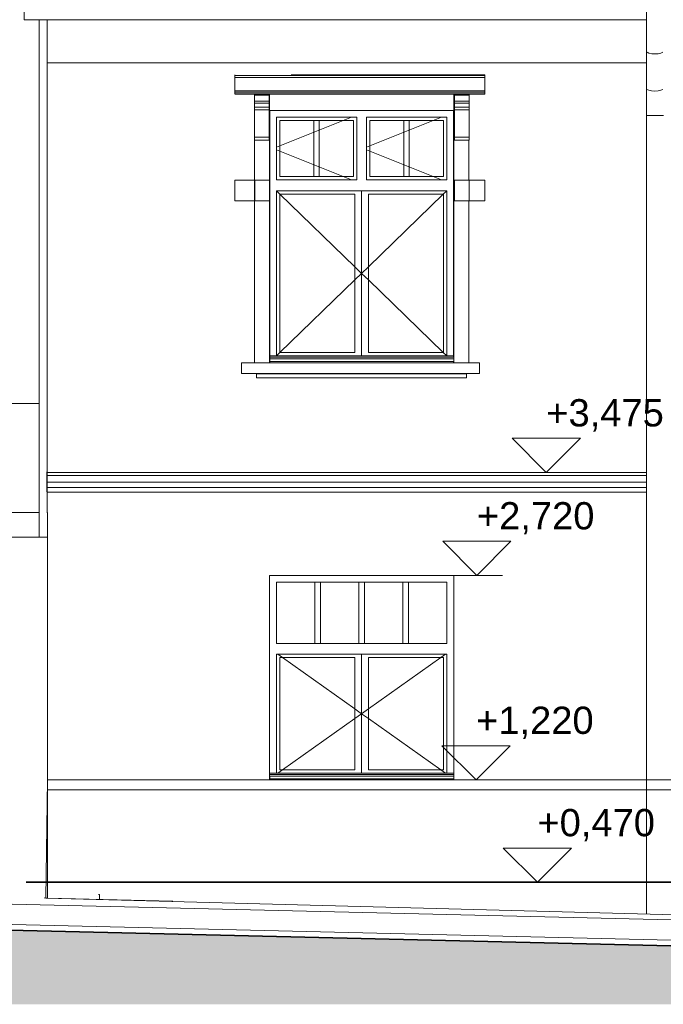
# Model space of a CAD drawing. Header units: millimetres. Extents: x -27785 to 104762, y -947 to 11132.
# Tile 2 of 146: x -20685 to -15966, y -426 to 6795. Entities that reach past the tile are written whole.
import ezdxf

# ---------------------------------------------------------------- set-up
doc = ezdxf.new("R2010")
doc.units = ezdxf.units.MM
doc.header["$MEASUREMENT"] = 0
doc.linetypes.add('čárkovaná 3', pattern=[1.5, 1, -0.5])
for name, color, linetype in [('POHLED JIŽNÍ_1_2D prvky - obecné', 7, 'Continuous'), ('POHLED JIŽNÍ_1_Bourané_3D prvky fasada stavajici', 7, 'Continuous'), ('POHLED JIŽNÍ_1_Bourané_Konstrukce - krov', 7, 'Continuous'), ('POHLED JIŽNÍ_1_Bourané_Konstrukce - nosné', 7, 'Continuous'), ('POHLED JIŽNÍ_1_Bourané_Kóty - SP', 7, 'Continuous'), ('POHLED JIŽNÍ_1_Konstrukce - nosné', 7, 'Continuous'), ('POHLED JIŽNÍ_1_Kóty - SP', 7, 'Continuous'), ('POHLED JIŽNÍ_1_Situace - terén', 7, 'Continuous'), ('POHLED JIŽNÍ_1_TZB - elektroinstalace', 7, 'Continuous'), ('POHLED JIŽNÍ_1_Výplně – Řezové', 7, 'Continuous')]:
    doc.layers.add(name, color=color, linetype=linetype)
doc.styles.add('GENEROVANÝ_STYL_1', font='txt')

msp = doc.modelspace()

# ---------------------------------------------------------------- hatches: boundary and pattern name
at = {"layer": 'POHLED JIŽNÍ_1_Výplně – Řezové', "linetype": 'Continuous', "lineweight": 13}
msp.add_hatch(color=253, dxfattribs=at).paths.add_polyline_path([(-27785, -425.7), (2046.4, -425.7), (-115.4, -370.9), (-27785, 284)])

# ---------------------------------------------------------------- linework, layer by layer
at = {"layer": 'POHLED JIŽNÍ_1_2D prvky - obecné', "color": 8, "linetype": 'Continuous', "lineweight": 13}
for p, q in [((-18851.3, 6130), (-17501.3, 6130)), ((-18851.3, 4280), (-18851.3, 6130)), ((-17501.3, 6130), (-17501.3, 4280)), ((-17501.3, 4280), (-18851.3, 4280))]:
    msp.add_line(p, q, dxfattribs=at)
at = {"layer": 'POHLED JIŽNÍ_1_Bourané_3D prvky fasada stavajici', "color": 7, "linetype": 'Continuous', "lineweight": 13}
for p, q in [((-19108.1, 6385.6), (-19108.3, 6391.7)), ((-19108.1, 6371.1), (-19108.1, 6385.6)), ((-17273.1, 6385.6), (-19108.1, 6385.6)), ((-19108.1, 6274.3), (-19108.1, 6371.1)), ((-17273.1, 6371.1), (-19108.1, 6371.1)), ((-17273.1, 6371.1), (-19108.1, 6371.1)), ((-17273.3, 6391.8), (-18695.3, 6391.8)), ((-17273.1, 6385.6), (-17273.3, 6391.8)), ((-17273.1, 6371.1), (-17273.1, 6385.6)), ((-17273.1, 6274.3), (-17273.1, 6371.1)), ((-19108.2, 6264.8), (-19108.1, 6274.3)), ((-19108.2, 6250.7), (-19108.2, 6264.8)), ((-17273.2, 6250.7), (-19108.2, 6250.7)), ((-19108.2, 6250.7), (-19108.2, 6250.7)), ((-17273.3, 6250.3), (-19108.2, 6250.3)), ((-19108.2, 6250.3), (-19108.2, 6250.3)), ((-17273.3, 6250), (-19108.2, 6250)), ((-17273.1, 6274.3), (-19108.1, 6274.3)), ((-17273.2, 6264.8), (-19108.1, 6264.8)), ((-18963.1, 5618.1), (-18963.1, 6250)), ((-18962.8, 6249.9), (-18963, 6249.9)), ((-18962.9, 6237), (-18962.8, 6242.4)), ((-18962.9, 6226.8), (-18962.9, 6237)), ((-18962.9, 6212.8), (-18962.9, 6226.8)), ((-18962.9, 6196.7), (-18962.9, 6212.8)), ((-18962.8, 6242.4), (-18962.8, 6249.9)), ((-18854.6, 6249.9), (-18962.8, 6249.9)), ((-18854.6, 6242.4), (-18962.8, 6242.4)), ((-18854.7, 6212.8), (-18854.6, 6226.8)), ((-18854.7, 6196.7), (-18854.7, 6212.8)), ((-18854.6, 6242.4), (-18854.6, 6249.9)), ((-18854.6, 6237), (-18854.6, 6242.4)), ((-18854.6, 6226.8), (-18854.6, 6237)), ((-18852.6, 5618.1), (-18852.6, 6250)), ((-18852.6, 6250), (-17502.6, 6250)), ((-17502.6, 6130), (-17502.6, 6250)), ((-17501.8, 4280), (-17501.8, 6250)), ((-17501.8, 4280), (-17501.8, 6250)), ((-17497.3, 6249.9), (-17497.5, 6249.9)), ((-17497.5, 6249.9), (-17497.5, 5910.8)), ((-17497.4, 6212.8), (-17497.3, 6226.8)), ((-17497.4, 6196.7), (-17497.4, 6212.8)), ((-17497.3, 6242.4), (-17497.3, 6249.9)), ((-17389, 6249.9), (-17497.3, 6249.9)), ((-17497.3, 6237), (-17497.3, 6242.4)), ((-17389, 6242.4), (-17497.3, 6242.4)), ((-17497.3, 6226.8), (-17497.3, 6237)), ((-17391.4, 6249.9), (-17391.4, 6250)), ((-17389.1, 6237), (-17389, 6242.4)), ((-17389.1, 6226.8), (-17389.1, 6237)), ((-17389.1, 6212.8), (-17389.1, 6226.8)), ((-17389.1, 6196.7), (-17389.1, 6212.8)), ((-17389, 6242.4), (-17389, 6249.9)), ((-17273.3, 6250.3), (-17273.2, 6250.7)), ((-17273.3, 6250), (-17273.3, 6250.3)), ((-17273.2, 6264.8), (-17273.2, 6274.3)), ((-17273.2, 6250.7), (-17273.2, 6264.8)), ((-18963, 6176.5), (-18962.9, 6182.5)), ((-18963, 6166.9), (-18963, 6176.5)), ((-18963, 6155), (-18963, 6166.9)), ((-18854.7, 6155), (-18963, 6155)), ((-18963, 6133.5), (-18963, 6155)), ((-18962.9, 6182.5), (-18962.9, 6196.7)), ((-18854.7, 6196.7), (-18962.9, 6196.7)), ((-18854.7, 6182.5), (-18962.9, 6182.5)), ((-18854.7, 6182.5), (-18854.7, 6196.7)), ((-18854.7, 6176.5), (-18854.7, 6182.5)), ((-18854.7, 6166.9), (-18854.7, 6176.5)), ((-18854.7, 6155), (-18854.7, 6166.9)), ((-18854.7, 6133.5), (-18854.7, 6155)), ((-17497.4, 6182.5), (-17497.4, 6196.7)), ((-17389.1, 6196.7), (-17497.4, 6196.7)), ((-17497.4, 6176.5), (-17497.4, 6182.5)), ((-17389.1, 6182.5), (-17497.4, 6182.5)), ((-17497.4, 6166.9), (-17497.4, 6176.5)), ((-17497.4, 6155), (-17497.4, 6166.9)), ((-17389.2, 6155), (-17497.4, 6155)), ((-17497.4, 6133.5), (-17497.4, 6155)), ((-17389.2, 6176.5), (-17389.1, 6182.5)), ((-17389.2, 6166.9), (-17389.2, 6176.5)), ((-17389.2, 6155), (-17389.2, 6166.9)), ((-17389.2, 6133.5), (-17389.2, 6155)), ((-17389.1, 6182.5), (-17389.1, 6196.7)), ((-18854.7, 6133.5), (-18963, 6133.5)), ((-18962.9, 6130.1), (-18963, 6133.5)), ((-18962.9, 6120.1), (-18962.9, 6130.1)), ((-18962.9, 6105.3), (-18962.9, 6120.1)), ((-18962.9, 6088.7), (-18962.9, 6105.3)), ((-18962.9, 6073.5), (-18962.9, 6088.7)), ((-18962.9, 6062.5), (-18962.9, 6073.5)), ((-18854.7, 6130.1), (-18854.7, 6133.5)), ((-18854.7, 6120.1), (-18854.7, 6130.1)), ((-18854.6, 6105.3), (-18854.7, 6120.1)), ((-18854.7, 6073.5), (-18854.6, 6088.7)), ((-18854.7, 6062.5), (-18854.7, 6073.5)), ((-18854.6, 6088.7), (-18854.6, 6105.3)), ((-18852.6, 6130), (-17502.6, 6130)), ((-17389.2, 6133.5), (-17497.4, 6133.5)), ((-17497.4, 6130.1), (-17497.4, 6133.5)), ((-17497.4, 6120.1), (-17497.4, 6130.1)), ((-17497.3, 6105.3), (-17497.4, 6120.1)), ((-17497.4, 6073.5), (-17497.3, 6088.7)), ((-17497.4, 6062.5), (-17497.4, 6073.5)), ((-17497.3, 6088.7), (-17497.3, 6105.3)), ((-17389.1, 6130.1), (-17389.2, 6133.5)), ((-17389.1, 6120.1), (-17389.1, 6130.1)), ((-17389.1, 6105.3), (-17389.1, 6120.1)), ((-17389.1, 6088.7), (-17389.1, 6105.3)), ((-17389.1, 6073.5), (-17389.1, 6088.7)), ((-17389.1, 6062.5), (-17389.1, 6073.5)), ((-18963, 6058), (-18962.9, 6062.5)), ((-18963, 6035), (-18963, 6058)), ((-18963, 6010.3), (-18963, 6035)), ((-18963, 5985.4), (-18963, 6010.3)), ((-18854.8, 6035), (-18854.7, 6058)), ((-18854.8, 6010.3), (-18854.8, 6035)), ((-18854.8, 5985.4), (-18854.8, 6010.3)), ((-18854.7, 6058), (-18854.7, 6062.5)), ((-17497.5, 6035), (-17497.4, 6058)), ((-17497.5, 6010.3), (-17497.5, 6035)), ((-17497.5, 5985.4), (-17497.5, 6010.3)), ((-17497.4, 6058), (-17497.4, 6062.5)), ((-17389.2, 6058), (-17389.1, 6062.5)), ((-17389.2, 6035), (-17389.2, 6058)), ((-17389.2, 6010.3), (-17389.2, 6035)), ((-17389.2, 5985.4), (-17389.2, 6010.3)), ((-18963, 5981.9), (-18963, 5985.4)), ((-18963, 5973.5), (-18963, 5981.9)), ((-18962.9, 5962), (-18963, 5973.5)), ((-18963, 5949.8), (-18962.9, 5962)), ((-18963, 5939.8), (-18963, 5949.8)), ((-18963, 5934.2), (-18963, 5939.8)), ((-18963, 5910.8), (-18963, 5934.2)), ((-18854.8, 5934.2), (-18963, 5934.2)), ((-18854.7, 5981.9), (-18854.8, 5985.4)), ((-18854.8, 5934.2), (-18854.7, 5939.8)), ((-18854.8, 5910.8), (-18854.8, 5934.2)), ((-18854.7, 5973.5), (-18854.7, 5981.9)), ((-18854.7, 5962), (-18854.7, 5973.5)), ((-18854.7, 5949.8), (-18854.7, 5962)), ((-18854.7, 5939.8), (-18854.7, 5949.8)), ((-17497.4, 5981.9), (-17497.5, 5985.4)), ((-17497.5, 5910.8), (-17497.4, 5934.2)), ((-17497.4, 5973.5), (-17497.4, 5981.9)), ((-17497.4, 5962), (-17497.4, 5973.5)), ((-17497.4, 5949.8), (-17497.4, 5962)), ((-17497.4, 5939.8), (-17497.4, 5949.8)), ((-17497.4, 5934.2), (-17497.4, 5939.8)), ((-17389.2, 5934.2), (-17497.4, 5934.2)), ((-17389.2, 5981.9), (-17389.2, 5985.4)), ((-17389.2, 5973.5), (-17389.2, 5981.9)), ((-17389.2, 5962), (-17389.2, 5973.5)), ((-17389.2, 5949.8), (-17389.2, 5962)), ((-17389.2, 5939.8), (-17389.2, 5949.8)), ((-17389.2, 5934.2), (-17389.2, 5939.8)), ((-17389.2, 5910.8), (-17389.2, 5934.2)), ((-18963, 4280), (-18963, 5910.8)), ((-18854.8, 5910.8), (-18963, 5910.8)), ((-17389.2, 5910.8), (-17497.4, 5910.8)), ((-17391.4, 5618.1), (-17391.4, 5910.8)), ((-19108.5, 5618.1), (-19108.5, 5468.1)), ((-19108.5, 5618.1), (-19108.4, 5618.1)), ((-19108.4, 5618.1), (-18963, 5618.1)), ((-19108.4, 5468.1), (-19108.4, 5618.1)), ((-18960.8, 5468.1), (-18960.8, 5618.1)), ((-18960.8, 5618.1), (-18960.8, 5618.1)), ((-18960.8, 5618.1), (-18852.6, 5618.1)), ((-18852.6, 5468.1), (-18852.6, 5618.1)), ((-17497.4, 5468.1), (-17497.4, 5618.1)), ((-17497.4, 5618.1), (-17389.2, 5618.1)), ((-17389.2, 5468.1), (-17389.2, 5618.1)), ((-17389.2, 5618.1), (-17273.2, 5618.1)), ((-17273.2, 5468.1), (-17273.2, 5618.1)), ((-19108.5, 5468.1), (-19108.4, 5468.1)), ((-19108.4, 5468.1), (-18963, 5468.1)), ((-18963.1, 4280), (-18963.1, 5468.1)), ((-18960.9, 5468.1), (-18960.8, 5468.1)), ((-18960.8, 5468.1), (-18852.6, 5468.1)), ((-18852.6, 4280), (-18852.6, 5468.1)), ((-17497.4, 5468.1), (-17389.2, 5468.1)), ((-17391.4, 4280), (-17391.4, 5468.1)), ((-17389.2, 5468.1), (-17273.2, 5468.1)), ((-19059.1, 4199.6), (-19059.1, 4279.6)), ((-19058.7, 4199.6), (-19058.7, 4279.6)), ((-19058.7, 4279.6), (-19058.7, 4279.6)), ((-19058.7, 4279.6), (-17313, 4279.6)), ((-18963.1, 4280), (-18963, 4280)), ((-18963, 4280), (-18852.6, 4280)), ((-17501.8, 4280), (-17391.4, 4280)), ((-17313, 4199.6), (-17313, 4279.6)), ((-19059.1, 4199.6), (-19058.7, 4199.6)), ((-19058.7, 4199.6), (-17313, 4199.6)), ((-18949.4, 4168.4), (-18949.4, 4198.4)), ((-18949.2, 4168.4), (-18949.2, 4198.4)), ((-18949.2, 4198.4), (-18949.2, 4198.4)), ((-18949.2, 4198.4), (-17408.9, 4198.4)), ((-17408.9, 4168.4), (-17408.9, 4198.4)), ((-18949.4, 4168.4), (-18949.2, 4168.4)), ((-18949.2, 4168.4), (-17408.9, 4168.4))]:
    msp.add_line(p, q, dxfattribs=at)
at = {"layer": 'POHLED JIŽNÍ_1_Bourané_Konstrukce - krov', "color": 7, "linetype": 'Continuous', "lineweight": 13}
for p, q in [((-16089.5, 6881.8), (-16089.5, 6564.6)), ((-16089.5, 6564.6), (-16090, 6291.8)), ((-16084.7, 6556.9), (-16071.1, 6550.4)), ((-16071.1, 6550.4), (-16050.8, 6546.1)), ((-16050.8, 6546.1), (-16026.9, 6544.6)), ((-16026.9, 6544.6), (-16003, 6546.1)), ((-16003, 6546.1), (-15982.7, 6550.4)), ((-15982.7, 6550.4), (-15969.2, 6556.9)), ((-16090, 6291.8), (-16090, 6091.8)), ((-16085.2, 6284.2), (-16071.6, 6277.7)), ((-15983.2, 6277.7), (-15969.7, 6284.2)), ((-16071.6, 6277.7), (-16051.3, 6273.4)), ((-16051.3, 6273.4), (-16027.3, 6271.8)), ((-16027.3, 6271.8), (-16003.4, 6273.4)), ((-16003.4, 6273.4), (-15983.2, 6277.7)), ((-16090, 6091.8), (-16090, 236.9)), ((-16090, 6091.8), (-16085.2, 6091.8)), ((-16085.2, 6091.8), (-16071.6, 6091.8)), ((-16071.6, 6091.8), (-16051.3, 6091.8)), ((-16051.3, 6091.8), (-16027.3, 6091.8)), ((-16027.3, 6091.8), (-16003.4, 6091.8)), ((-16003.4, 6091.8), (-15983.2, 6091.8)), ((-15983.2, 6091.8), (-15969.7, 6091.8)), ((-15969.7, 6091.8), (-15965, 6091.8))]:
    msp.add_line(p, q, dxfattribs=at)
at = {"layer": 'POHLED JIŽNÍ_1_Bourané_Konstrukce - nosné', "color": 7, "linetype": 'Continuous', "lineweight": 13}
for p, q in [((-20652.8, 6967.5), (-20652.8, 6795.4)), ((-20484.4, 6795.4), (-20652.8, 6795.4)), ((-20484.4, 6795.4), (-16089.5, 6795.4)), ((-18803.1, 5620), (-18803.1, 6080)), ((-18803.1, 6080), (-18213.1, 6080)), ((-18250.9, 6080), (-18313.6, 6055)), ((-18213.1, 6080), (-18213.1, 5620)), ((-18213.1, 6080), (-18213.1, 5620)), ((-18143.1, 5620), (-18143.1, 6080)), ((-18143.1, 6080), (-17553.1, 6080)), ((-17590.9, 6080), (-17653.6, 6055)), ((-17553.1, 6080), (-17553.1, 5620)), ((-17553.1, 6080), (-17553.1, 5620)), ((-17503.1, 4330), (-17503.1, 6130)), ((-17502.7, 6130), (-17502.7, 4310)), ((-18778.1, 5645), (-18778.1, 6055)), ((-18778.1, 6055), (-18238.1, 6055)), ((-18313.6, 6055), (-18778.1, 5869.9)), ((-18528.2, 6055), (-18528.2, 5645)), ((-18488.2, 5645), (-18488.2, 6055)), ((-18238.2, 5645), (-18238.2, 6055)), ((-18238.1, 6055), (-18238.1, 5645)), ((-18118.1, 5645), (-18118.1, 6055)), ((-18118.1, 6055), (-17578.1, 6055)), ((-17653.6, 6055), (-18118.1, 5869.9)), ((-17868.2, 6055), (-17868.2, 5645)), ((-17828.2, 5645), (-17828.2, 6055)), ((-17578.2, 5645), (-17578.2, 6055)), ((-17578.1, 6055), (-17578.1, 5645)), ((-18778.1, 5869.9), (-18803.1, 5860)), ((-18118.1, 5869.9), (-18143.1, 5860)), ((-18778.1, 5830.1), (-18803.1, 5840)), ((-18313.6, 5645), (-18778.1, 5830.1)), ((-18118.1, 5830.1), (-18143.1, 5840)), ((-17653.6, 5645), (-18118.1, 5830.1)), ((-18238.1, 5645), (-18778.1, 5645)), ((-18250.9, 5620), (-18313.6, 5645)), ((-17578.1, 5645), (-18118.1, 5645)), ((-17590.9, 5620), (-17653.6, 5645)), ((-18213.1, 5620), (-18803.1, 5620)), ((-17553.1, 5620), (-18143.1, 5620)), ((-18803.1, 4330), (-18803.1, 5540)), ((-18803.1, 5540), (-17553.1, 5540)), ((-18802.3, 5540), (-18776.5, 5515)), ((-18778.1, 4355), (-18778.1, 5515)), ((-18778.1, 5515), (-18228.1, 5515)), ((-18776.5, 5515), (-18228.1, 4983.5)), ((-18228.2, 4355), (-18228.2, 5515)), ((-18228.1, 5515), (-18228.1, 4355)), ((-18178.1, 4330), (-18178.1, 5540)), ((-18128.1, 4355), (-18128.1, 5515)), ((-18128.1, 5515), (-17578.1, 5515)), ((-17579.7, 5515), (-18128.1, 4983.5)), ((-17553.9, 5540), (-17579.7, 5515)), ((-17578.2, 4355), (-17578.2, 5515)), ((-17578.1, 5515), (-17578.1, 4355)), ((-17553.1, 5540), (-17553.1, 4330)), ((-17553.1, 5540), (-17553.1, 4330)), ((-18228.1, 4983.5), (-18178.1, 4935)), ((-18128.1, 4983.5), (-18178.1, 4935)), ((-18228.1, 4886.5), (-18178.1, 4935)), ((-18128.1, 4886.5), (-18178.1, 4935)), ((-18776.5, 4355), (-18228.1, 4886.5)), ((-17579.7, 4355), (-18128.1, 4886.5)), ((-18802.3, 4330), (-18776.5, 4355)), ((-18228.1, 4355), (-18778.1, 4355)), ((-17578.1, 4355), (-18128.1, 4355)), ((-17553.9, 4330), (-17579.7, 4355)), ((-18852.6, 4330), (-17503.1, 4330)), ((-18852.6, 4320), (-17503.1, 4320)), ((-18852.6, 4308), (-17502.6, 4308)), ((-18852.6, 4288), (-17502.6, 4288)), ((-17502.7, 4280), (-18852.6, 4280)), ((-17503.1, 4330), (-17503.1, 4320)), ((-17503.1, 4320), (-17502.7, 4310)), ((-17503.1, 4280), (-17503.1, 4288)), ((-17502.7, 4310), (-17502.6, 4308)), ((-17502.7, 4288), (-17502.7, 4280)), ((-17502.6, 4308), (-17502.6, 4288)), ((-20482.7, 3475.2), (-20482.7, 3364.5)), ((-20482.5, 3475.2), (-20482.7, 3475.2)), ((-20482.5, 3452.5), (-20482.5, 3475.2)), ((-16090, 3475.2), (-20482.5, 3475.2)), ((-20482.6, 3446.1), (-20482.5, 3452.5)), ((-20482.6, 3434.8), (-20482.6, 3446.1)), ((-20482.6, 3420.2), (-20482.6, 3434.8)), ((-20482.6, 3404.7), (-20482.6, 3420.2)), ((-20482.6, 3364.5), (-20482.6, 3404.7)), ((-16090, 3404.7), (-20482.6, 3404.7)), ((-16090, 3452.5), (-20482.5, 3452.5)), ((-16090, 3364.6), (-20482.6, 3364.6)), ((-16090, 3364.5), (-20482.6, 3364.5)), ((-20482.6, 3331.1), (-20482.6, 3364.5)), ((-16090, 3331.1), (-20482.6, 3331.1)), ((-18852.1, 2720), (-17502.1, 2720)), ((-18852.1, 1220), (-18852.1, 2720)), ((-17502.5, 1270), (-17502.5, 2720)), ((-17502.1, 2720), (-17502.1, 1250)), ((-18802.5, 2221.6), (-18802.5, 2670)), ((-18802.5, 2670), (-17552.5, 2670)), ((-18520, 2670), (-18520, 2221.6)), ((-18480, 2221.6), (-18480, 2670)), ((-18197.5, 2670), (-18197.5, 2221.6)), ((-18157.5, 2221.6), (-18157.5, 2670)), ((-17875, 2670), (-17875, 2221.6)), ((-17835, 2221.6), (-17835, 2670)), ((-17552.5, 2221.6), (-17552.5, 2670)), ((-17552.5, 2670), (-17552.5, 2221.6)), ((-17552.5, 2221.6), (-18802.5, 2221.6)), ((-18802.5, 1270), (-18802.5, 2141.6)), ((-18802.5, 2141.6), (-17552.5, 2141.6)), ((-18792.3, 2141.6), (-18757, 2116.6)), ((-18777.5, 1295), (-18777.5, 2116.6)), ((-18777.5, 2116.6), (-18227.5, 2116.6)), ((-18757, 2116.6), (-18227.5, 1741.3)), ((-18227.6, 1295), (-18227.6, 2116.6)), ((-18227.5, 2116.6), (-18227.5, 1295)), ((-18177.5, 1270), (-18177.5, 2141.6)), ((-18127.5, 1295), (-18127.5, 2116.6)), ((-18127.5, 2116.6), (-17577.5, 2116.6)), ((-17598.1, 2116.6), (-18127.5, 1741.3)), ((-17562.8, 2141.6), (-17598.1, 2116.6)), ((-17577.6, 1295), (-17577.6, 2116.6)), ((-17577.5, 2116.6), (-17577.5, 1295)), ((-17552.5, 2141.6), (-17552.5, 1270)), ((-17552.5, 2141.6), (-17552.5, 1270)), ((-18227.5, 1741.3), (-18177.5, 1705.8)), ((-18127.5, 1741.3), (-18177.5, 1705.8)), ((-18757, 1295), (-18227.5, 1670.4)), ((-18227.5, 1670.4), (-18177.5, 1705.8)), ((-18127.5, 1670.4), (-18177.5, 1705.8)), ((-17598.1, 1295), (-18127.5, 1670.4)), ((-18852.1, 1270), (-17502.5, 1270)), ((-18852.1, 1260), (-17502.5, 1260)), ((-18852.1, 1250), (-18852, 1248)), ((-18852, 1228), (-18852.1, 1238)), ((-18852, 1248), (-18852, 1228)), ((-18852, 1248), (-17502, 1248)), ((-18852, 1228), (-17502, 1228)), ((-18792.3, 1270), (-18757, 1295)), ((-18227.5, 1295), (-18777.5, 1295)), ((-17577.5, 1295), (-18127.5, 1295)), ((-17562.8, 1270), (-17598.1, 1295)), ((-17502.5, 1270), (-17502.5, 1260)), ((-17502.5, 1260), (-17502.1, 1250)), ((-17502.5, 1220), (-17502.5, 1228)), ((-17502.1, 1250), (-17502, 1248)), ((-17502.1, 1228), (-17502.1, 1220)), ((-17502, 1248), (-17502, 1228)), ((-17502.1, 1220), (-18852.1, 1220))]:
    msp.add_line(p, q, dxfattribs=at)
at = {"layer": 'POHLED JIŽNÍ_1_Bourané_Konstrukce - nosné', "color": 7, "linetype": 'Continuous', "lineweight": 13, "flags": 128}
for points in [[(-14862, 1220), (-20482.3, 1220), (-20494, 353.8), (-14862, 203.6)], [(-20482.3, 1220), (-14862, 1220), (-14862, 1146.7), (-20482.3, 1146.7)]]:
    msp.add_lwpolyline(points, close=True, dxfattribs=at)
at = {"layer": 'POHLED JIŽNÍ_1_Bourané_Kóty - SP', "color": 154, "linetype": 'Continuous', "lineweight": 13}
for p, q in [((-17332.7, 2720), (-17582.7, 2970)), ((-17582.7, 2970), (-17082.7, 2970)), ((-17082.7, 2970), (-17332.7, 2720)), ((-17332.7, 2720), (-17632.7, 2720)), ((-17332.7, 2720), (-17145.2, 2720)), ((-17338.7, 1220), (-17588.7, 1470)), ((-17588.7, 1470), (-17088.7, 1470)), ((-17088.7, 1470), (-17338.7, 1220)), ((-17338.7, 1220), (-17638.7, 1220)), ((-17338.7, 1220), (-17151.2, 1220))]:
    msp.add_line(p, q, dxfattribs=at)
at = {"layer": 'POHLED JIŽNÍ_1_Konstrukce - nosné', "color": 7, "linetype": 'Continuous', "lineweight": 13}
for p, q in [((-20484.4, 6480), (-20484.4, 6795.4)), ((-20394, 6480), (-20484.4, 6480)), ((-20482.7, 3480), (-20482.7, 6480)), ((-20394, 6480), (-20107.7, 6480)), ((-20394, 6480), (-16089.7, 6480)), ((-20107.7, 6480), (-16089.7, 6480)), ((-20542.9, 3980), (-24147.8, 3980)), ((-20485.3, 3480), (-20484.3, 3480)), ((-20484.3, 3180), (-20485.3, 3480)), ((-20484.3, 3480), (-20484.3, 3180)), ((-20484.3, 3480), (-20482.7, 3480)), ((-20542.9, 3180), (-21034.7, 3180)), ((-20484.3, 3180), (-20485.3, 3180)), ((-20484.3, 3180), (-20482.2, 3180)), ((-20482.3, 3000), (-20482.3, 3180)), ((-22357.8, 3000), (-20482.3, 3000)), ((-20482.3, 3000), (-20482.3, 380)), ((-20482.3, 380), (-20482.3, 353.5)), ((-20107.3, 380), (-20100.7, 380)), ((-20100.7, 380), (-20100.7, 343.7))]:
    msp.add_line(p, q, dxfattribs=at)
at = {"layer": 'POHLED JIŽNÍ_1_Konstrukce - nosné', "color": 7, "linetype": 'čárkovaná 3', "lineweight": 35}
msp.add_line((-15662.2, 469.5), (-20638.6, 469.5), dxfattribs=at)
at = {"layer": 'POHLED JIŽNÍ_1_Kóty - SP', "color": 154, "linetype": 'Continuous', "lineweight": 13}
for p, q in [((-16823.9, 3475.2), (-17073.9, 3725.2)), ((-17073.9, 3725.2), (-16573.9, 3725.2)), ((-16573.9, 3725.2), (-16823.9, 3475.2)), ((-16823.9, 3475.2), (-17123.9, 3475.2)), ((-16823.9, 3475.2), (-16636.4, 3475.2)), ((-16889.1, 469.5), (-17139.1, 719.5)), ((-17139.1, 719.5), (-16639.1, 719.5)), ((-16639.1, 719.5), (-16889.1, 469.5)), ((-16889.1, 469.5), (-17189.1, 469.5)), ((-16889.1, 469.5), (-16701.6, 469.5))]:
    msp.add_line(p, q, dxfattribs=at)
at = {"layer": 'POHLED JIŽNÍ_1_Situace - terén', "color": 7, "linetype": 'Continuous', "lineweight": 13}
for p, q in [((-24535.3, 398.6), (-9473.1, 43)), ((-20482.3, 353.5), (-20505.6, 354.1)), ((-19562.4, 330), (-20482.3, 353.5)), ((-9473.1, -107), (-24535.3, 248.6))]:
    msp.add_line(p, q, dxfattribs=at)
at = {"layer": 'POHLED JIŽNÍ_1_Situace - terén', "color": 7, "linetype": 'Continuous', "lineweight": 35, "flags": 128}
msp.add_lwpolyline([(-27785, 284), (-115.4, -370.9), (2046.4, -425.7)], dxfattribs=at)
at = {"layer": 'POHLED JIŽNÍ_1_TZB - elektroinstalace', "color": 7, "linetype": 'Continuous', "lineweight": 13}
for p, q in [((-20542.9, 3000), (-20542.9, 6795.4)), ((-20542.3, 3000), (-20542.3, 6795.4))]:
    msp.add_line(p, q, dxfattribs=at)

# ---------------------------------------------------------------- texts
at = {"layer": 'POHLED JIŽNÍ_1_Kóty - SP', "color": 154, "linetype": 'Continuous', "lineweight": 13, "char_height": 200, "width": 844.802, "attachment_point": 7, "style": 'GENEROVANÝ_STYL_1'}
for s, insert in [('\\A1;{\\pql;\\fArial|b0|i0|c0|p38;+3,475}', (-16823.9, 3775.2)), ('\\A1;{\\pql;\\fArial|b0|i0|c0|p38;+2,720}', (-17332.7, 3020)), ('\\A1;{\\pql;\\fArial|b0|i0|c0|p38;+1,220}', (-17338.7, 1520)), ('\\A1;{\\pql;\\fArial|b0|i0|c0|p38;+0,470}', (-16889.1, 769.5))]:
    msp.add_mtext(s, dxfattribs=dict(at, insert=insert))

doc.saveas('drawing.dxf')
